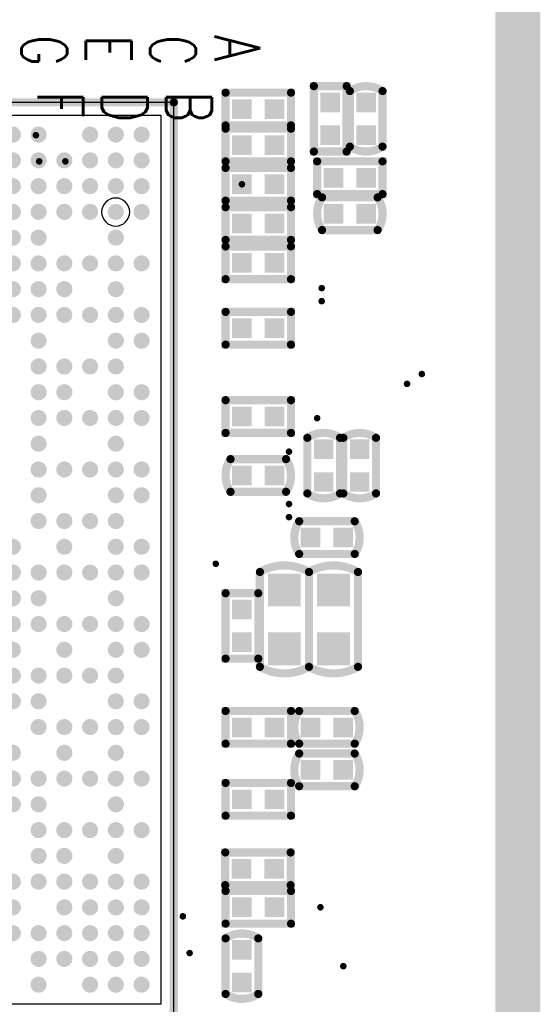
# Model space of a CAD drawing. Extents: x -1.9 to 62.2, y -5.8 to 85.1.
# Tile 11 of 13: x 37.8 to 45.9, y 54.3 to 69.6. Entities that reach past the tile are written whole.
import ezdxf

# ---------------------------------------------------------------- set-up
doc = ezdxf.new("R2010")
doc.units = 0
doc.linetypes.add('KEEPOUT_00001000$0', pattern=[2, 1, 1])
doc.layers.get('0').update_dxf_attribs({"linetype": 'CONTINUOUS'})
for name, color, linetype in [('2D_LINE_01', 96, 'CONTINUOUS'), ('DRIL_NPLTE_THRU_01', 3, 'CONTINUOUS'), ('DRIL_PLTE_THRU_01', 3, 'CONTINUOUS'), ('KEEPOUT_01', 1, 'CONTINUOUS'), ('PADS_INNER', 96, 'CONTINUOUS'), ('PADS_TOP', 96, 'CONTINUOUS'), ('PART_TOP_2DLINE_00', 1, 'CONTINUOUS'), ('PART_TOP_2DLINE_01', 1, 'CONTINUOUS'), ('PART_TOP_TEXT_26', 255, 'CONTINUOUS')]:
    doc.layers.add(name, color=color, linetype=linetype)
doc.styles.add('W0$1016', font='simplex', dxfattribs={"width": 0.75})

# ---------------------------------------------------------------- blocks, each defined once
blk = doc.blocks.new('DRAWING_142')
at = {"layer": '2D_LINE_01', "const_width": 0.7}
blk.add_lwpolyline([(0.73684, -1.5268), (0.73684, -70.2268), (16.29284, -70.2268), (16.29284, -51.6262), (23.73684, -51.6262), (23.73684, -1.5268), (0.89284, -1.5268)], dxfattribs=at)
blk = doc.blocks.new('KEEPOUT_9')
at = {"layer": 'KEEPOUT_01', "linetype": 'KEEPOUT_00001000$0'}
blk.add_lwpolyline([(0, 0), (13.8, 0), (13.8, -13.8), (0, -13.8)], close=True, dxfattribs=at)
blk = doc.blocks.new('KEEPOUT_43')
at = {"layer": 'KEEPOUT_01', "linetype": 'KEEPOUT_00001000$0'}
blk.add_lwpolyline([(-0.218, 0, 1), (0.218, 0, 1)], format="xyb", close=True, dxfattribs=at)
blk = doc.blocks.new('SMOOTH_0$127')
at = {"const_width": 0.0635}
blk.add_lwpolyline([(-0.03175, 0, 1), (0.03175, 0, 1)], format="xyb", close=True, dxfattribs=at)
blk = doc.blocks.new('PART_BODY_TOP_4')
at = {"layer": 'PART_TOP_2DLINE_01', "const_width": 0.127}
blk.add_lwpolyline([(-0.4318, 0.254), (0.4318, 0.254, -0.3000144), (0.4318, -0.254), (-0.4318, -0.254, -0.3000144)], format="xyb", close=True, dxfattribs=at)
at = {"layer": 'PART_TOP_2DLINE_01'}
for p in [(-0.4318, 0.254), (0.4318, 0.254), (-0.4318, -0.254), (0.4318, -0.254)]:
    blk.add_blockref('SMOOTH_0$127', p, dxfattribs=at)
blk = doc.blocks.new('DRIL_HOLE_0')
blk.add_lwpolyline([(0, 0, 1), (0, 0, 1)], format="xyb", close=True)
blk = doc.blocks.new('PAD_0')
blk.add_lwpolyline([(0, 0, 1), (0, 0, 1)], format="xyb", close=True)
blk = doc.blocks.new('PAD_2')
at = {"const_width": 0.3048}
blk.add_lwpolyline([(-0.1524, 0), (0.1524, 0)], dxfattribs=at)
blk = doc.blocks.new('STK_TOP_46')
at = {"layer": 'DRIL_PLTE_THRU_01'}
blk.add_blockref('DRIL_HOLE_0', (0, 0), dxfattribs=at)
at = {"layer": 'PADS_INNER'}
blk.add_blockref('PAD_0', (0, 0), dxfattribs=at)
at = {"layer": 'PADS_TOP'}
blk.add_blockref('PAD_2', (0, 0), dxfattribs=at)
blk = doc.blocks.new('SYM_TOP_12')
for name, p in [('PART_BODY_TOP_4', (0, 0)), ('STK_TOP_46', (-0.254, 0)), ('STK_TOP_46', (0.254, 0))]:
    blk.add_blockref(name, p)
blk = doc.blocks.new('PART_TOP_18')
blk.add_blockref('SYM_TOP_12', (0, 0))
blk = doc.blocks.new('PART_TOP_20')
blk.add_blockref('SYM_TOP_12', (0, 0))
blk = doc.blocks.new('PAD_5')
at = {"const_width": 0.0508}
blk.add_lwpolyline([(0, -0.0254, 1), (0, 0.0254, 1)], format="xyb", close=True, dxfattribs=at)
blk = doc.blocks.new('STK_TOP_52')
at = {"layer": 'DRIL_PLTE_THRU_01'}
blk.add_blockref('DRIL_HOLE_0', (0, 0), dxfattribs=at)
at = {"layer": 'PADS_INNER'}
blk.add_blockref('PAD_0', (0, 0), dxfattribs=at)
at = {"layer": 'PADS_TOP'}
blk.add_blockref('PAD_5', (0, 0), dxfattribs=at)
blk = doc.blocks.new('SYM_TOP_19')
blk.add_blockref('STK_TOP_52', (0, 0))
blk = doc.blocks.new('PART_TOP_58')
blk.add_blockref('SYM_TOP_19', (0, 0))
blk = doc.blocks.new('PART_TOP_59')
blk.add_blockref('SYM_TOP_19', (0, 0))
blk = doc.blocks.new('PART_TOP_60')
blk.add_blockref('SYM_TOP_19', (0, 0))
blk = doc.blocks.new('PART_TOP_61')
blk.add_blockref('SYM_TOP_19', (0, 0))
blk = doc.blocks.new('PART_TOP_62')
blk.add_blockref('SYM_TOP_19', (0, 0))
blk = doc.blocks.new('PART_TOP_63')
blk.add_blockref('SYM_TOP_19', (0, 0))
blk = doc.blocks.new('PART_TOP_64')
blk.add_blockref('SYM_TOP_19', (0, 0))
blk = doc.blocks.new('PART_TOP_65')
blk.add_blockref('SYM_TOP_19', (0, 0))
blk = doc.blocks.new('PART_TOP_66')
blk.add_blockref('SYM_TOP_19', (0, 0))
blk = doc.blocks.new('PART_TOP_67')
blk.add_blockref('SYM_TOP_19', (0, 0))
blk = doc.blocks.new('PART_TOP_68')
blk.add_blockref('SYM_TOP_19', (0, 0))
blk = doc.blocks.new('PART_TOP_69')
blk.add_blockref('SYM_TOP_19', (0, 0))
blk = doc.blocks.new('STK_TOP_53')
at = {"layer": 'DRIL_PLTE_THRU_01'}
blk.add_blockref('DRIL_HOLE_0', (0, 0), dxfattribs=at)
at = {"layer": 'PADS_INNER'}
blk.add_blockref('PAD_0', (0, 0), dxfattribs=at)
at = {"layer": 'PADS_TOP'}
blk.add_blockref('PAD_0', (0, 0), dxfattribs=at)
blk = doc.blocks.new('SYM_TOP_20')
blk.add_blockref('STK_TOP_53', (0, 0))
blk = doc.blocks.new('PART_TOP_100')
blk.add_blockref('SYM_TOP_20', (0, 0))
blk = doc.blocks.new('PART_TOP_101')
blk.add_blockref('SYM_TOP_20', (0, 0))
blk = doc.blocks.new('PART_TOP_102')
blk.add_blockref('SYM_TOP_20', (0, 0))
blk = doc.blocks.new('PART_TOP_103')
blk.add_blockref('SYM_TOP_20', (0, 0))
blk = doc.blocks.new('PART_TOP_104')
blk.add_blockref('SYM_TOP_20', (0, 0))
blk = doc.blocks.new('PART_TOP_105')
blk.add_blockref('SYM_TOP_20', (0, 0))
blk = doc.blocks.new('PART_TOP_106')
blk.add_blockref('SYM_TOP_20', (0, 0))
blk = doc.blocks.new('PART_TOP_107')
blk.add_blockref('SYM_TOP_20', (0, 0))
blk = doc.blocks.new('PART_TOP_108')
blk.add_blockref('SYM_TOP_20', (0, 0))
blk = doc.blocks.new('PART_TOP_109')
blk.add_blockref('SYM_TOP_20', (0, 0))
blk = doc.blocks.new('STK_TOP_93')
at = {"layer": 'DRIL_PLTE_THRU_01'}
blk.add_blockref('DRIL_HOLE_0', (0, 0), dxfattribs=at)
at = {"layer": 'PADS_INNER'}
blk.add_blockref('PAD_0', (0, 0), dxfattribs=at)
at = {"layer": 'PADS_TOP'}
blk.add_blockref('PAD_0', (0, 0), dxfattribs=at)
blk = doc.blocks.new('SYM_TOP_23')
blk.add_blockref('STK_TOP_93', (0, 0))
blk = doc.blocks.new('PART_TOP_115')
blk.add_blockref('SYM_TOP_23', (0, 0))
blk = doc.blocks.new('PART_TOP_116')
blk.add_blockref('SYM_TOP_23', (0, 0))
blk = doc.blocks.new('PART_TOP_148')
blk.add_blockref('SYM_TOP_23', (0, 0))
blk = doc.blocks.new('PART_TOP_149')
blk.add_blockref('SYM_TOP_23', (0, 0))
blk = doc.blocks.new('PART_TOP_152')
blk.add_blockref('SYM_TOP_23', (0, 0))
blk = doc.blocks.new('PART_TOP_153')
blk.add_blockref('SYM_TOP_23', (0, 0))
blk = doc.blocks.new('PART_TOP_154')
blk.add_blockref('SYM_TOP_19', (0, 0))
blk = doc.blocks.new('PART_TOP_155')
blk.add_blockref('SYM_TOP_19', (0, 0))
blk = doc.blocks.new('PART_TOP_156')
blk.add_blockref('SYM_TOP_19', (0, 0))
blk = doc.blocks.new('PART_TOP_157')
blk.add_blockref('SYM_TOP_19', (0, 0))
blk = doc.blocks.new('PART_TOP_166')
blk.add_blockref('SYM_TOP_20', (0, 0))
blk = doc.blocks.new('PART_TOP_167')
blk.add_blockref('SYM_TOP_20', (0, 0))
blk = doc.blocks.new('PART_TOP_168')
blk.add_blockref('SYM_TOP_19', (0, 0))
blk = doc.blocks.new('PART_BODY_TOP_75')
at = {"layer": 'PART_TOP_2DLINE_01', "const_width": 0.127}
blk.add_lwpolyline([(-0.508, 0.254), (0.508, 0.254), (0.508, -0.254), (-0.508, -0.254)], close=True, dxfattribs=at)
at = {"layer": 'PART_TOP_2DLINE_01'}
for p in [(-0.508, 0.254), (0.508, 0.254), (-0.508, -0.254), (0.508, -0.254)]:
    blk.add_blockref('SMOOTH_0$127', p, dxfattribs=at)
blk = doc.blocks.new('STK_TOP_41')
at = {"layer": 'DRIL_NPLTE_THRU_01'}
blk.add_blockref('DRIL_HOLE_0', (0, 0), dxfattribs=at)
at = {"layer": 'PADS_INNER'}
blk.add_blockref('PAD_0', (0, 0), dxfattribs=at)
at = {"layer": 'PADS_TOP'}
blk.add_blockref('PAD_2', (0, 0), dxfattribs=at)
blk = doc.blocks.new('SYM_TOP_29')
for name, p in [('PART_BODY_TOP_75', (0, 0)), ('STK_TOP_41', (-0.254, 0)), ('STK_TOP_41', (0.254, 0))]:
    blk.add_blockref(name, p)
blk = doc.blocks.new('PART_TOP_208')
blk.add_blockref('SYM_TOP_29', (0, 0))
blk = doc.blocks.new('PART_TOP_209')
blk.add_blockref('SYM_TOP_29', (0, 0))
blk = doc.blocks.new('PART_TOP_210')
blk.add_blockref('SYM_TOP_29', (0, 0))
blk = doc.blocks.new('PART_TOP_220')
blk.add_blockref('SYM_TOP_29', (0, 0))
blk = doc.blocks.new('PART_TOP_221')
blk.add_blockref('SYM_TOP_29', (0, 0))
blk = doc.blocks.new('PART_TOP_225')
blk.add_blockref('SYM_TOP_29', (0, 0))
blk = doc.blocks.new('PART_TOP_233')
blk.add_blockref('SYM_TOP_29', (0, 0))
blk = doc.blocks.new('PART_TOP_236')
blk.add_blockref('SYM_TOP_29', (0, 0))
blk = doc.blocks.new('PART_TOP_238')
blk.add_blockref('SYM_TOP_29', (0, 0))
blk = doc.blocks.new('PART_BODY_TOP_78')
at = {"layer": 'KEEPOUT_01', "linetype": 'KEEPOUT_00001000$0'}
blk.add_lwpolyline([(7.1, 7.1), (-7.1, 7.1), (-7.1, -7.1), (7.1, -7.1)], close=True, dxfattribs=at)
at = {"layer": 'PART_TOP_2DLINE_00', "const_width": 0.127}
blk.add_lwpolyline([(-4.983, 7.35), (-7.35, 7.35), (-7.35, 4.983)], dxfattribs=at)
blk.add_lwpolyline([(7.1, 7.1), (-7.1, 7.1), (-7.1, -7.1), (7.1, -7.1)], close=True, dxfattribs=at)
at = {"layer": 'PART_TOP_2DLINE_00'}
for p in [(-7.35, 7.35), (-4.983, 7.35), (-7.1, 7.1), (7.1, 7.1), (-7.35, 4.983), (-7.1, -7.1), (7.1, -7.1)]:
    blk.add_blockref('SMOOTH_0$127', p, dxfattribs=at)
blk = doc.blocks.new('PAD_4')
at = {"const_width": 0.125}
blk.add_lwpolyline([(0, -0.0625, 1), (0, 0.0625, 1)], format="xyb", close=True, dxfattribs=at)
blk = doc.blocks.new('STK_TOP_55')
at = {"layer": 'DRIL_NPLTE_THRU_01'}
blk.add_blockref('DRIL_HOLE_0', (0, 0), dxfattribs=at)
at = {"layer": 'PADS_INNER'}
blk.add_blockref('PAD_0', (0, 0), dxfattribs=at)
at = {"layer": 'PADS_TOP'}
blk.add_blockref('PAD_4', (0, 0), dxfattribs=at)
blk = doc.blocks.new('SYM_TOP_32')
for name, p in [('PART_BODY_TOP_78', (0, 0)), ('STK_TOP_55', (4.6, 6.6)), ('STK_TOP_55', (5, 6.6)), ('STK_TOP_55', (5.8, 6.6)), ('STK_TOP_55', (6.2, 6.6)), ('STK_TOP_55', (6.6, 6.6)), ('STK_TOP_55', (4.6, 6.2)), ('STK_TOP_55', (5, 6.2)), ('STK_TOP_55', (5.4, 6.2)), ('STK_TOP_55', (5.8, 6.2)), ('STK_TOP_55', (6.2, 6.2)), ('STK_TOP_55', (6.6, 6.2)), ('STK_TOP_55', (4.6, 5.8)), ('STK_TOP_55', (5, 5.8)), ('STK_TOP_55', (5.4, 5.8)), ('STK_TOP_55', (5.8, 5.8)), ('STK_TOP_55', (6.2, 5.8)), ('STK_TOP_55', (6.6, 5.8)), ('STK_TOP_55', (4.6, 5.4)), ('STK_TOP_55', (5, 5.4)), ('STK_TOP_55', (5.4, 5.4)), ('STK_TOP_55', (5.8, 5.4)), ('STK_TOP_55', (6.2, 5.4)), ('STK_TOP_55', (6.6, 5.4)), ('STK_TOP_55', (4.6, 5)), ('STK_TOP_55', (5, 5)), ('STK_TOP_55', (6.2, 5)), ('STK_TOP_55', (4.6, 4.6)), ('STK_TOP_55', (5, 4.6)), ('STK_TOP_55', (5.4, 4.6)), ('STK_TOP_55', (5.8, 4.6)), ('STK_TOP_55', (6.2, 4.6)), ('STK_TOP_55', (6.6, 4.6)), ('STK_TOP_55', (4.6, 4.2)), ('STK_TOP_55', (5, 4.2)), ('STK_TOP_55', (5.4, 4.2)), ('STK_TOP_55', (6.2, 4.2)), ('STK_TOP_55', (4.6, 3.8)), ('STK_TOP_55', (5, 3.8)), ('STK_TOP_55', (5.4, 3.8)), ('STK_TOP_55', (5.8, 3.8)), ('STK_TOP_55', (6.2, 3.8)), ('STK_TOP_55', (6.6, 3.8)), ('STK_TOP_55', (5, 3.4)), ('STK_TOP_55', (6.2, 3.4)), ('STK_TOP_55', (6.6, 3.4)), ('STK_TOP_55', (5, 3)), ('STK_TOP_55', (5.4, 3)), ('STK_TOP_55', (5.8, 3)), ('STK_TOP_55', (6.2, 3)), ('STK_TOP_55', (5, 2.6)), ('STK_TOP_55', (5.4, 2.6)), ('STK_TOP_55', (6.2, 2.6)), ('STK_TOP_55', (6.6, 2.6)), ('STK_TOP_55', (5, 2.2)), ('STK_TOP_55', (5.4, 2.2)), ('STK_TOP_55', (5.8, 2.2)), ('STK_TOP_55', (6.2, 2.2)), ('STK_TOP_55', (6.6, 2.2)), ('STK_TOP_55', (5, 1.8)), ('STK_TOP_55', (6.2, 1.8)), ('STK_TOP_55', (5, 1.4)), ('STK_TOP_55', (5.4, 1.4)), ('STK_TOP_55', (5.8, 1.4)), ('STK_TOP_55', (6.2, 1.4)), ('STK_TOP_55', (6.6, 1.4)), ('STK_TOP_55', (5, 1)), ('STK_TOP_55', (6.2, 1)), ('STK_TOP_55', (6.6, 1)), ('STK_TOP_55', (5, 0.6)), ('STK_TOP_55', (5.4, 0.6)), ('STK_TOP_55', (5.8, 0.6)), ('STK_TOP_55', (6.2, 0.6)), ('STK_TOP_55', (4.6, 0.2)), ('STK_TOP_55', (5.4, 0.2)), ('STK_TOP_55', (6.2, 0.2)), ('STK_TOP_55', (6.6, 0.2)), ('STK_TOP_55', (4.6, -0.2)), ('STK_TOP_55', (5, -0.2)), ('STK_TOP_55', (5.4, -0.2)), ('STK_TOP_55', (5.8, -0.2)), ('STK_TOP_55', (6.2, -0.2)), ('STK_TOP_55', (6.6, -0.2)), ('STK_TOP_55', (4.6, -0.6)), ('STK_TOP_55', (5, -0.6)), ('STK_TOP_55', (6.2, -0.6)), ('STK_TOP_55', (4.6, -1)), ('STK_TOP_55', (5, -1)), ('STK_TOP_55', (5.4, -1)), ('STK_TOP_55', (5.8, -1)), ('STK_TOP_55', (6.2, -1)), ('STK_TOP_55', (6.6, -1)), ('STK_TOP_55', (4.6, -1.4)), ('STK_TOP_55', (5.4, -1.4)), ('STK_TOP_55', (6.2, -1.4)), ('STK_TOP_55', (6.6, -1.4)), ('STK_TOP_55', (4.6, -1.8)), ('STK_TOP_55', (5, -1.8)), ('STK_TOP_55', (5.4, -1.8)), ('STK_TOP_55', (5.8, -1.8)), ('STK_TOP_55', (6.2, -1.8)), ('STK_TOP_55', (4.6, -2.2)), ('STK_TOP_55', (5, -2.2)), ('STK_TOP_55', (6.2, -2.2)), ('STK_TOP_55', (6.6, -2.2)), ('STK_TOP_55', (5, -2.6)), ('STK_TOP_55', (5.4, -2.6)), ('STK_TOP_55', (5.8, -2.6)), ('STK_TOP_55', (6.2, -2.6)), ('STK_TOP_55', (6.6, -2.6)), ('STK_TOP_55', (4.6, -3)), ('STK_TOP_55', (5.4, -3)), ('STK_TOP_55', (6.2, -3)), ('STK_TOP_55', (4.6, -3.4)), ('STK_TOP_55', (5, -3.4)), ('STK_TOP_55', (5.4, -3.4)), ('STK_TOP_55', (5.8, -3.4)), ('STK_TOP_55', (6.2, -3.4)), ('STK_TOP_55', (6.6, -3.4)), ('STK_TOP_55', (4.6, -3.8)), ('STK_TOP_55', (5, -3.8)), ('STK_TOP_55', (6.2, -3.8)), ('STK_TOP_55', (5, -4.2)), ('STK_TOP_55', (5.4, -4.2)), ('STK_TOP_55', (5.8, -4.2)), ('STK_TOP_55', (6.2, -4.2)), ('STK_TOP_55', (6.6, -4.2)), ('STK_TOP_55', (5, -4.6)), ('STK_TOP_55', (5.4, -4.6)), ('STK_TOP_55', (6.2, -4.6)), ('STK_TOP_55', (4.6, -5)), ('STK_TOP_55', (5, -5)), ('STK_TOP_55', (5.4, -5)), ('STK_TOP_55', (5.8, -5)), ('STK_TOP_55', (6.2, -5)), ('STK_TOP_55', (6.6, -5)), ('STK_TOP_55', (4.6, -5.4)), ('STK_TOP_55', (5.4, -5.4)), ('STK_TOP_55', (5.8, -5.4)), ('STK_TOP_55', (6.2, -5.4)), ('STK_TOP_55', (6.6, -5.4)), ('STK_TOP_55', (4.6, -5.8)), ('STK_TOP_55', (5, -5.8)), ('STK_TOP_55', (5.4, -5.8)), ('STK_TOP_55', (5.8, -5.8)), ('STK_TOP_55', (6.2, -5.8)), ('STK_TOP_55', (6.6, -5.8)), ('STK_TOP_55', (5, -6.2)), ('STK_TOP_55', (5.4, -6.2)), ('STK_TOP_55', (5.8, -6.2)), ('STK_TOP_55', (6.2, -6.2)), ('STK_TOP_55', (6.6, -6.2)), ('STK_TOP_55', (5, -6.6)), ('STK_TOP_55', (5.8, -6.6)), ('STK_TOP_55', (6.2, -6.6)), ('STK_TOP_55', (6.6, -6.6))]:
    blk.add_blockref(name, p)
blk = doc.blocks.new('PART_TOP_288')
blk.add_blockref('SYM_TOP_32', (0, 0))
blk = doc.blocks.new('STK_TOP_514')
at = {"layer": 'DRIL_PLTE_THRU_01'}
blk.add_blockref('DRIL_HOLE_0', (0, 0), dxfattribs=at)
at = {"layer": 'PADS_INNER'}
blk.add_blockref('PAD_0', (0, 0), dxfattribs=at)
at = {"layer": 'PADS_TOP'}
blk.add_blockref('PAD_0', (0, 0), dxfattribs=at)
blk = doc.blocks.new('SYM_TOP_111')
blk.add_blockref('STK_TOP_514', (0, 0))
blk = doc.blocks.new('PART_TOP_289')
blk.add_blockref('SYM_TOP_111', (0, 0))
blk = doc.blocks.new('SYM_TOP_110')
blk.add_blockref('STK_TOP_514', (0, 0))
blk = doc.blocks.new('PART_TOP_290')
blk.add_blockref('SYM_TOP_110', (0, 0))
blk = doc.blocks.new('SYM_TOP_109')
blk.add_blockref('STK_TOP_514', (0, 0))
blk = doc.blocks.new('PART_TOP_291')
blk.add_blockref('SYM_TOP_109', (0, 0))
blk = doc.blocks.new('SYM_TOP_108')
blk.add_blockref('STK_TOP_514', (0, 0))
blk = doc.blocks.new('PART_TOP_292')
blk.add_blockref('SYM_TOP_108', (0, 0))
blk = doc.blocks.new('PART_TOP_307')
blk.add_blockref('SYM_TOP_29', (0, 0))
blk = doc.blocks.new('PART_TOP_308')
blk.add_blockref('SYM_TOP_29', (0, 0))
blk = doc.blocks.new('PART_TOP_309')
blk.add_blockref('SYM_TOP_29', (0, 0))
blk = doc.blocks.new('PART_TOP_314')
blk.add_blockref('SYM_TOP_29', (0, 0))
blk = doc.blocks.new('PART_TOP_437')
blk.add_blockref('SYM_TOP_12', (0, 0))
blk = doc.blocks.new('PART_TOP_438')
blk.add_blockref('SYM_TOP_12', (0, 0))
blk = doc.blocks.new('PART_TOP_439')
blk.add_blockref('SYM_TOP_12', (0, 0))
blk = doc.blocks.new('PART_BODY_TOP_88')
at = {"layer": 'PART_TOP_2DLINE_01', "const_width": 0.127}
blk.add_lwpolyline([(-0.7366, 0.381), (0.7366, 0.381, -0.2665467), (0.7366, -0.381), (-0.7366, -0.381, -0.2665467)], format="xyb", close=True, dxfattribs=at)
at = {"layer": 'PART_TOP_2DLINE_01'}
for p in [(-0.7366, 0.381), (0.7366, 0.381), (-0.7366, -0.381), (0.7366, -0.381)]:
    blk.add_blockref('SMOOTH_0$127', p, dxfattribs=at)
blk = doc.blocks.new('PAD_7')
at = {"const_width": 0.508}
blk.add_lwpolyline([(-0.254, 0), (0.254, 0)], dxfattribs=at)
blk = doc.blocks.new('STK_TOP_33')
at = {"layer": 'DRIL_PLTE_THRU_01'}
blk.add_blockref('DRIL_HOLE_0', (0, 0), dxfattribs=at)
at = {"layer": 'PADS_INNER'}
blk.add_blockref('PAD_0', (0, 0), dxfattribs=at)
at = {"layer": 'PADS_TOP'}
blk.add_blockref('PAD_7', (0, 0), dxfattribs=at)
blk = doc.blocks.new('SYM_TOP_41')
for name, p in [('PART_BODY_TOP_88', (0, 0)), ('STK_TOP_33', (-0.4572, 0)), ('STK_TOP_33', (0.4572, 0))]:
    blk.add_blockref(name, p)
blk = doc.blocks.new('PART_TOP_447')
blk.add_blockref('SYM_TOP_41', (0, 0))
blk = doc.blocks.new('PART_TOP_448')
blk.add_blockref('SYM_TOP_41', (0, 0))
blk = doc.blocks.new('PART_BODY_TOP_126')
at = {"layer": 'PART_TOP_TEXT_26', "style": 'W0$1016', "width": 0.75}
for s, p in [('A', (6.625, 6.625)), ('B', (7.5, 5.875)), ('C', (6.625, 5.625)), ('D', (7.5, 4.875)), ('E', (6.625, 4.625)), ('F', (7.5, 3.875)), ('G', (6.625, 3.625))]:
    blk.add_text(s, height=0.711, dxfattribs=at).set_placement(p)
blk = doc.blocks.new('SYM_TOP_79')
blk.add_blockref('PART_BODY_TOP_126', (0, 0))
blk = doc.blocks.new('PART_TOP_539')
blk.add_blockref('SYM_TOP_79', (0, 0))
blk = doc.blocks.new('PART_TOP_552')
blk.add_blockref('SYM_TOP_29', (0, 0))
blk = doc.blocks.new('PART_TOP_625')
blk.add_blockref('SYM_TOP_12', (0, 0))
blk = doc.blocks.new('PART_TOP_626')
blk.add_blockref('SYM_TOP_12', (0, 0))
blk = doc.blocks.new('PART_TOP_631')
blk.add_blockref('SYM_TOP_12', (0, 0))
blk = doc.blocks.new('PART_TOP_633')
blk.add_blockref('SYM_TOP_12', (0, 0))
blk = doc.blocks.new('PAD_9')
blk.add_lwpolyline([(0, 0), (0, 0)])
blk = doc.blocks.new('STK_TOP_75')
at = {"layer": 'DRIL_NPLTE_THRU_01'}
blk.add_blockref('DRIL_HOLE_0', (0, 0), dxfattribs=at)
at = {"layer": 'PADS_INNER'}
blk.add_blockref('PAD_9', (0, 0), dxfattribs=at)
at = {"layer": 'PADS_TOP'}
blk.add_blockref('PAD_9', (0, 0), dxfattribs=at)
blk = doc.blocks.new('SYM_TOP_112')
for p in [(-0.0508, 0), (0.0508, 0)]:
    blk.add_blockref('STK_TOP_75', p)
blk = doc.blocks.new('PART_TOP_710')
blk.add_blockref('SYM_TOP_112', (0, 0))
blk = doc.blocks.new('SYM_TOP_114')
for p in [(-0.0508, 0), (0.0508, 0)]:
    blk.add_blockref('STK_TOP_75', p)
blk = doc.blocks.new('PART_TOP_711')
blk.add_blockref('SYM_TOP_114', (0, 0))
blk = doc.blocks.new('PART_TOP_712')
blk.add_blockref('SYM_TOP_114', (0, 0))

msp = doc.modelspace()

# ---------------------------------------------------------------- block references
for name, p, rotation in [('PART_TOP_539', (34.163, 76), 270), ('PART_TOP_209', (42.5864, 68.072), 270), ('PART_TOP_438', (43.1452, 68.072), 90), ('PART_TOP_60', (38.0652, 67.4116), 180), ('PART_TOP_59', (38.4716, 67.4116), 180), ('PART_TOP_233', (42.8912, 67.1576), 180), ('PART_TOP_168', (41.2148, 67.056), 270), ('PART_TOP_437', (42.8912, 66.5988), 180), ('PART_TOP_106', (41.9387, 66.73215), 270), ('PART_TOP_105', (44.51985, 66.1797), 270), ('PART_TOP_100', (44.51985, 65.89395), 270), ('PART_TOP_68', (42.454, 65.4438), 90), ('PART_TOP_67', (42.454, 65.2406), 90), ('PART_TOP_101', (43.7007, 65.36055), 270), ('PART_TOP_103', (44.4406, 64.7954), 270), ('PART_TOP_69', (44.0088, 64.1096), 90), ('PART_TOP_66', (43.7802, 63.9572), 90), ('PART_TOP_104', (43.1452, 63.754), 270), ('PART_TOP_102', (44.0342, 63.754), 270), ('PART_TOP_64', (42.3832, 63.4238), 90), ('PART_TOP_626', (42.4848, 62.6872), 90), ('PART_TOP_631', (43.0436, 62.6872), 270), ('PART_TOP_625', (41.4688, 62.5348), 180), ('PART_TOP_65', (41.946, 62.9038), 90), ('PART_TOP_109', (40.7068, 62.5348), 90), ('PART_TOP_108', (43.6024, 62.484), 90), ('PART_TOP_107', (42.434, 62.3316), 90), ('PART_TOP_439', (42.5356, 61.5696), 180), ('PART_TOP_448', (41.8752, 60.2996), 270), ('PART_TOP_447', (42.6372, 60.2996), 90), ('PART_TOP_238', (41.2148, 60.198), 90), ('PART_TOP_710', (38.0238, 58.7502), 90), ('PART_TOP_552', (41.4688, 57.5056), 180), ('PART_TOP_152', (43.3992, 57.1754), 90), ('PART_TOP_712', (38.04285, 56.52135), 180), ('PART_TOP_149', (45.8068, 56.1982), 90), ('PART_TOP_148', (45.8068, 55.995), 90), ('PART_TOP_633', (41.2148, 54.9148), 270)]:
    msp.add_blockref(name, p, dxfattribs=dict(rotation=rotation))
for name, p in [('DRAWING_142', (21.76316, 85.1542)), ('PART_TOP_288', (33.056066, 61.227462)), ('PART_TOP_167', (39.4622, 68.5546)), ('PART_TOP_166', (40.3004, 68.6308)), ('PART_TOP_225', (41.4688, 68.2244)), ('KEEPOUT_9', (26.156, 68.1274)), ('PART_TOP_314', (41.4688, 67.6656)), ('PART_TOP_58', (38.0144, 67.818)), ('PART_TOP_236', (41.4688, 67.056)), ('KEEPOUT_43', (39.2536, 66.6249)), ('PART_TOP_210', (41.4688, 66.4464)), ('PART_TOP_116', (42.2816, 66.2432)), ('PART_TOP_221', (41.4688, 65.8368)), ('PART_TOP_115', (44.8978, 66.0908)), ('PART_TOP_208', (41.4688, 64.8208)), ('PART_TOP_309', (41.4688, 63.4492)), ('PART_TOP_61', (41.946, 62.091)), ('PART_TOP_62', (41.946, 61.8878)), ('PART_TOP_63', (40.8084, 61.1632)), ('PART_TOP_307', (41.4688, 58.6232)), ('PART_TOP_20', (42.5356, 58.6232)), ('PART_TOP_289', (41.4909, 58.3311)), ('PART_TOP_18', (42.5356, 57.9628)), ('PART_TOP_292', (42.8404, 57.8612)), ('PART_TOP_153', (42.942, 57.4802)), ('PART_TOP_291', (42.8404, 57.0484)), ('PART_TOP_290', (43.2468, 57.0484)), ('PART_TOP_711', (38.04285, 56.7309)), ('PART_TOP_220', (41.4634, 56.4268)), ('PART_TOP_308', (41.4688, 55.8292)), ('PART_TOP_154', (42.434, 55.8292)), ('PART_TOP_156', (40.29624, 55.688851)), ('PART_TOP_157', (40.402, 55.118)), ('PART_TOP_155', (42.7896, 54.9148))]:
    msp.add_blockref(name, p)

doc.saveas('drawing.dxf')
